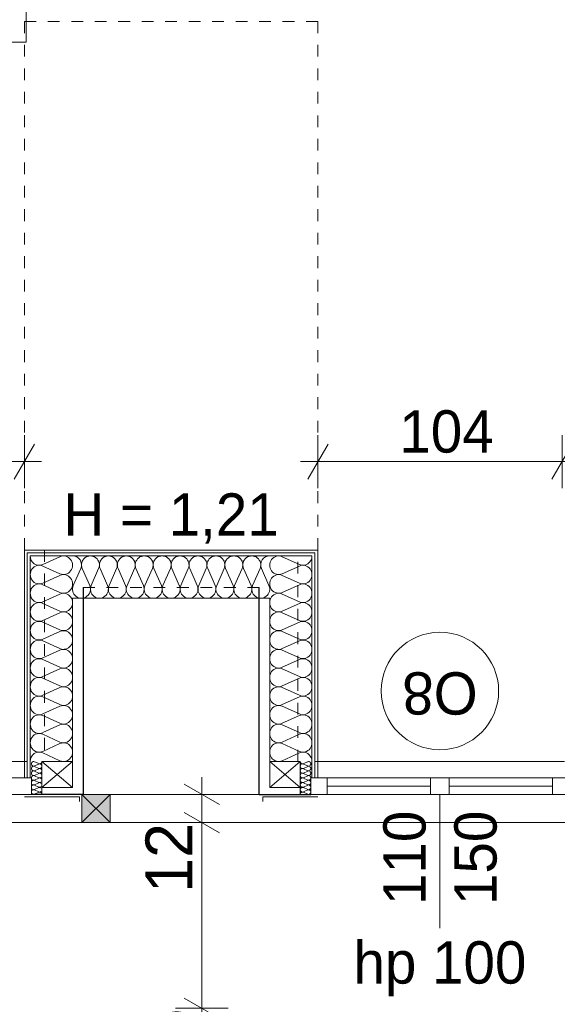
# Model space of a CAD drawing. Extents: x -145259 to -66341, y -2316 to 227384.
# Tile 123 of 143: x -92484 to -90194, y 168060 to 172251. Entities that reach past the tile are written whole.
import ezdxf

# ---------------------------------------------------------------- set-up
doc = ezdxf.new("R2010")
doc.units = 0
doc.header["$MEASUREMENT"] = 0
doc.linetypes.add('Hidden Line', pattern=[100, 50, -50])
for name, color, linetype in [('Arch ocieplenie', 7, 'Continuous'), ('Arch wymiary', 7, 'Continuous'), ('Arch ściany działowe', 7, 'Continuous')]:
    doc.layers.add(name, color=color, linetype=linetype)
for name, color, linetype, lineweight, true_color in [('Arch ocieplenie_Nr_Pióra__24', 7, 'Continuous', 13, 0x029e21), ('Arch okna_Nr_Pióra__82', 7, 'Continuous', 20, 0xaaaaaa), ('INWENT.ŚCIANY_Nr_Pióra__2', 7, 'Continuous', 13, 0x7f7f7f), ('Inwentaryzacja Konst._Nr_Pióra__3', 7, 'Continuous', 20, 0xff6600)]:
    doc.layers.add(name, color=color, linetype=linetype, lineweight=lineweight, true_color=true_color)
for name, color, linetype, lineweight in [('Arch opisy okien_Nr_Pióra__21', 7, 'Continuous', 13), ('Arch opisy_Nr_Pióra__21', 7, 'Continuous', 13), ('Arch wymiary_Nr_Pióra__21', 7, 'Continuous', 13), ('Arch wymiary_Nr_Pióra__5', 7, 'Continuous', 13), ('Arch ściany działowe_Nr_Pióra__5', 7, 'Continuous', 13), ('INWENT DACH_Nr_Pióra__21', 7, 'Continuous', 13), ('INWENT OPISY_Nr_Pióra__21', 7, 'Continuous', 13), ('INWENT. OKNA_Nr_Pióra__21', 7, 'Continuous', 13), ('INWENT.ŚCIANY_Nr_Pióra__1', 7, 'Continuous', 25), ('INWENT.ŚCIANY_Nr_Pióra__20', 1, 'Continuous', 20)]:
    doc.layers.add(name, color=color, linetype=linetype, lineweight=lineweight)
doc.styles.add('GENERATED_STYLE_1', font='txt')
doc.styles.add('GENERATED_STYLE_2', font='txt')
doc.styles.add('GENERATED_STYLE_7', font='txt')
doc.styles.add('GENERATED_STYLE_8', font='txt')
doc.dimstyles.new('GENERATED_STYLE__2', dxfattribs={"dimtxt": 179.999995, "dimasz": 114, "dimexe": 0.18, "dimexo": 0, "dimgap": 0.09, "dimtad": 1, "dimtih": 1, "dimtoh": 1, "dimdec": 0, "dimlfac": 0.1, "dimzin": 0, "dimdsep": 46, "dimtxsty": 'GENERATED_STYLE_1', "dimblk": 'ARROWHEAD_2', "dimblk1": 'ARROWHEAD_2', "dimblk2": 'ARROWHEAD_2', "dimcen": 0.09, "dimclrd": 7, "dimclre": 7, "dimclrt": 7, "dimazin": 0, "dimtfac": 1, "dimtdec": 4, "dimtmove": 0, "dimatfit": 3, "dimfxl": 0, "dimtolj": 1, "dimtzin": 0, "dimarcsym": 0})
doc.dimstyles.new('GENERATED_STYLE__5', dxfattribs={"dimtxt": 200, "dimasz": 114, "dimexe": 0.18, "dimexo": 0, "dimgap": 0.09, "dimtad": 1, "dimdec": 0, "dimlfac": 0.1, "dimzin": 0, "dimdsep": 46, "dimtxsty": 'GENERATED_STYLE_2', "dimblk": 'ARROWHEAD_2', "dimblk1": 'ARROWHEAD_2', "dimblk2": 'ARROWHEAD_2', "dimcen": 0.09, "dimclrd": 7, "dimclre": 7, "dimclrt": 7, "dimazin": 0, "dimtfac": 1, "dimtdec": 4, "dimtmove": 0, "dimatfit": 3, "dimfxl": 0, "dimtolj": 1, "dimtzin": 0, "dimarcsym": 0})

# ---------------------------------------------------------------- blocks, each defined once
blk = doc.blocks.new('Ściana_714', base_point=(-92463.7, 169993.6))
at = {"layer": 'Arch ściany działowe_Nr_Pióra__5', "linetype": 'Continuous'}
for p, q in [((-92463.7, 169993.6), (-92463.7, 169023.6)), ((-92451.2, 169023.6), (-92451.2, 169981.1)), ((-92463.7, 169023.6), (-92451.2, 169023.6))]:
    blk.add_line(p, q, dxfattribs=at)
blk = doc.blocks.new('Ściana_715', base_point=(-92451.2, 169981.1))
at = {"layer": 'Arch ściany działowe_Nr_Pióra__5', "linetype": 'Continuous'}
for p, q in [((-92451.2, 169981.1), (-92451.2, 169023.6)), ((-92438.7, 169023.6), (-92438.7, 169968.6)), ((-92451.2, 169023.6), (-92438.7, 169023.6))]:
    blk.add_line(p, q, dxfattribs=at)
blk = doc.blocks.new('Ściana_716', base_point=(-91213.7, 169993.6))
at = {"layer": 'Arch ściany działowe_Nr_Pióra__5', "linetype": 'Continuous'}
for p, q in [((-91226.2, 169981.1), (-91226.2, 169023.6)), ((-91213.7, 169023.6), (-91213.7, 169993.6)), ((-91226.2, 169023.6), (-91213.7, 169023.6))]:
    blk.add_line(p, q, dxfattribs=at)
blk = doc.blocks.new('Ściana_717', base_point=(-91226.2, 169981.1))
at = {"layer": 'Arch ściany działowe_Nr_Pióra__5', "linetype": 'Continuous'}
for p, q in [((-91238.7, 169968.6), (-91238.7, 169023.6)), ((-91226.2, 169023.6), (-91226.2, 169981.1)), ((-91238.7, 169023.6), (-91226.2, 169023.6))]:
    blk.add_line(p, q, dxfattribs=at)
blk = doc.blocks.new('Ściana_776', base_point=(-91213.7, 169993.6))
at = {"layer": 'Arch ściany działowe_Nr_Pióra__5', "linetype": 'Continuous'}
for p, q in [((-91213.7, 169993.6), (-92463.7, 169993.6)), ((-92451.2, 169981.1), (-91226.2, 169981.1))]:
    blk.add_line(p, q, dxfattribs=at)
blk = doc.blocks.new('Ściana_777', base_point=(-91226.2, 169981.1))
at = {"layer": 'Arch ściany działowe_Nr_Pióra__5', "linetype": 'Continuous'}
for p, q in [((-91226.2, 169981.1), (-92451.2, 169981.1)), ((-92438.7, 169968.6), (-91238.7, 169968.6))]:
    blk.add_line(p, q, dxfattribs=at)
blk = doc.blocks.new('Izolacja cieplna 14_148', base_point=(-92438.7, 169093.6))
at = {"layer": 'Arch ocieplenie_Nr_Pióra__24', "linetype": 'Continuous'}
for p, q in [((-92385.1, 169932.2), (-92312.4, 169965.3)), ((-92312.4, 169892.4), (-92385.1, 169925.5)), ((-92385.1, 169852.6), (-92312.4, 169885.7)), ((-92312.4, 169812.9), (-92385.1, 169845.9)), ((-92385.1, 169773.1), (-92312.4, 169806.2)), ((-92312.4, 169733.3), (-92385.1, 169766.4)), ((-92385.1, 169693.5), (-92312.4, 169726.6)), ((-92312.4, 169653.8), (-92385.1, 169686.9)), ((-92385.1, 169614), (-92312.4, 169647.1)), ((-92312.4, 169574.2), (-92385.1, 169607.3)), ((-92385.1, 169534.4), (-92312.4, 169567.5)), ((-92312.4, 169494.7), (-92385.1, 169527.8)), ((-92385.1, 169454.9), (-92312.4, 169488)), ((-92312.4, 169415.1), (-92385.1, 169448.2)), ((-92385.1, 169375.4), (-92312.4, 169408.4)), ((-92312.4, 169335.6), (-92385.1, 169368.7)), ((-92385.1, 169295.8), (-92312.4, 169328.9)), ((-92312.4, 169256), (-92385.1, 169289.1)), ((-92385.1, 169216.3), (-92312.4, 169249.4)), ((-92312.4, 169176.5), (-92385.1, 169209.6)), ((-92385.1, 169136.7), (-92312.4, 169169.8)), ((-92312.4, 169096.9), (-92385.1, 169130))]:
    blk.add_line(p, q, dxfattribs=at)
for centre, start_param, end_param in [((-92400.5, 169968.6), 1.570796, 3.554385), ((-92297, 169928.8), 2.728799, 6.695979), ((-92400.5, 169889.1), 5.870392, 9.837571), ((-92297, 169849.3), 2.728799, 6.695979), ((-92400.5, 169809.5), 5.870392, 9.837571), ((-92297, 169769.7), 2.728799, 6.695979), ((-92400.5, 169730), 5.870392, 9.837571), ((-92297, 169690.2), 2.728799, 6.695979), ((-92400.5, 169650.4), 5.870392, 9.837571), ((-92297, 169610.6), 2.728799, 6.695979), ((-92400.5, 169570.9), 5.870392, 9.837571), ((-92297, 169531.1), 2.728799, 6.695979), ((-92400.5, 169491.3), 5.870392, 9.837571), ((-92297, 169451.6), 2.728799, 6.695979), ((-92400.5, 169411.8), 5.870392, 9.837571), ((-92297, 169372), 2.728799, 6.695979), ((-92400.5, 169332.2), 5.870392, 9.837571), ((-92297, 169292.5), 2.728799, 6.695979), ((-92400.5, 169252.7), 5.870392, 9.837571), ((-92297, 169212.9), 2.728799, 6.695979), ((-92400.5, 169173.1), 5.870392, 9.837571), ((-92297, 169133.4), 2.728799, 6.695979), ((-92400.5, 169093.6), 5.870392, 7.853982)]:
    blk.add_ellipse(centre, major_axis=(0, 39.8), ratio=0.96252, start_param=start_param, end_param=end_param, dxfattribs=at)
blk = doc.blocks.new('Izolacja cieplna 14_149', base_point=(-92388.7, 168953.6))
at = {"layer": 'Arch ocieplenie_Nr_Pióra__24', "linetype": 'Continuous'}
for p, q in [((-92402.1, 169084.4), (-92420.3, 169092.8)), ((-92420.3, 169074.4), (-92402.1, 169082.8)), ((-92402.1, 169064.4), (-92420.3, 169072.8)), ((-92420.3, 169054.4), (-92402.1, 169062.8)), ((-92402.1, 169044.4), (-92420.3, 169052.8)), ((-92420.3, 169034.4), (-92402.1, 169042.8)), ((-92402.1, 169024.4), (-92420.3, 169032.8)), ((-92420.3, 169014.4), (-92402.1, 169022.8)), ((-92402.1, 169004.4), (-92420.3, 169012.8)), ((-92420.3, 168994.4), (-92402.1, 169002.8)), ((-92402.1, 168984.4), (-92420.3, 168992.8)), ((-92420.3, 168974.4), (-92402.1, 168982.8)), ((-92402.1, 168964.4), (-92420.3, 168972.8)), ((-92420.3, 168954.4), (-92402.1, 168962.8))]:
    blk.add_line(p, q, dxfattribs=at)
for centre, start_param, end_param in [((-92424.2, 169083.6), 5.870392, 9.837571), ((-92398.3, 169093.6), 2.7288, 4.712389), ((-92424.2, 169063.6), 5.870392, 9.837571), ((-92424.2, 169043.6), 5.870392, 9.837571), ((-92398.3, 169073.6), 2.7288, 6.695979), ((-92398.3, 169053.6), 2.7288, 6.695979), ((-92424.2, 169023.6), 5.870392, 9.837571), ((-92424.2, 169003.6), 5.870392, 9.837571), ((-92398.3, 169033.6), 2.7288, 6.695979), ((-92398.3, 169013.6), 2.7288, 6.695979), ((-92398.3, 168993.6), 2.7288, 6.695979), ((-92424.2, 168983.6), 5.870392, 9.837571), ((-92424.2, 168963.6), 5.870392, 9.837571), ((-92398.3, 168973.6), 2.7288, 6.695979), ((-92398.3, 168953.6), 4.712389, 6.695979)]:
    blk.add_ellipse(centre, major_axis=(0, 10), ratio=0.957061, start_param=start_param, end_param=end_param, dxfattribs=at)
blk = doc.blocks.new('Izolacja cieplna 14_151', base_point=(-91238.7, 169093.6))
at = {"layer": 'Arch ocieplenie_Nr_Pióra__24', "linetype": 'Continuous'}
for p, q in [((-91292.4, 169932.2), (-91365.1, 169965.3)), ((-91365.1, 169892.4), (-91292.4, 169925.5)), ((-91292.4, 169852.6), (-91365.1, 169885.7)), ((-91365.1, 169812.9), (-91292.4, 169845.9)), ((-91292.4, 169773.1), (-91365.1, 169806.2)), ((-91365.1, 169733.3), (-91292.4, 169766.4)), ((-91292.4, 169693.5), (-91365.1, 169726.6)), ((-91365.1, 169653.8), (-91292.4, 169686.9)), ((-91292.4, 169614), (-91365.1, 169647.1)), ((-91365.1, 169574.2), (-91292.4, 169607.3)), ((-91292.4, 169534.4), (-91365.1, 169567.5)), ((-91365.1, 169494.7), (-91292.4, 169527.8)), ((-91292.4, 169454.9), (-91365.1, 169488)), ((-91365.1, 169415.1), (-91292.4, 169448.2)), ((-91292.4, 169375.4), (-91365.1, 169408.4)), ((-91365.1, 169335.6), (-91292.4, 169368.7)), ((-91292.4, 169295.8), (-91365.1, 169328.9)), ((-91365.1, 169256), (-91292.4, 169289.1)), ((-91292.4, 169216.3), (-91365.1, 169249.4)), ((-91365.1, 169176.5), (-91292.4, 169209.6)), ((-91292.4, 169136.7), (-91365.1, 169169.8)), ((-91365.1, 169096.9), (-91292.4, 169130))]:
    blk.add_line(p, q, dxfattribs=at)
for centre, start_param, end_param in [((-91380.5, 169928.8), 5.870392, 9.837571), ((-91277, 169968.6), 2.7288, 4.712389), ((-91277, 169889.1), 2.7288, 6.695979), ((-91380.5, 169849.3), 5.870392, 9.837571), ((-91277, 169809.5), 2.7288, 6.695979), ((-91380.5, 169769.7), 5.870392, 9.837571), ((-91277, 169730), 2.7288, 6.695979), ((-91380.5, 169690.2), 5.870392, 9.837571), ((-91277, 169650.4), 2.7288, 6.695979), ((-91380.5, 169610.6), 5.870392, 9.837571), ((-91277, 169570.9), 2.7288, 6.695979), ((-91380.5, 169531.1), 5.870392, 9.837571), ((-91277, 169491.3), 2.7288, 6.695979), ((-91380.5, 169451.6), 5.870392, 9.837571), ((-91277, 169411.8), 2.7288, 6.695979), ((-91380.5, 169372), 5.870392, 9.837571), ((-91277, 169332.2), 2.7288, 6.695979), ((-91380.5, 169292.5), 5.870392, 9.837571), ((-91380.5, 169212.9), 5.870392, 9.837571), ((-91277, 169252.7), 2.7288, 6.695979), ((-91277, 169173.1), 2.7288, 6.695979), ((-91380.5, 169133.4), 5.870392, 9.837571), ((-91277, 169093.6), 4.712389, 6.695979)]:
    blk.add_ellipse(centre, major_axis=(0, 39.8), ratio=0.96252, start_param=start_param, end_param=end_param, dxfattribs=at)
blk = doc.blocks.new('Izolacja cieplna 14_154', base_point=(-91288.7, 168953.6))
at = {"layer": 'Arch ocieplenie_Nr_Pióra__24', "linetype": 'Continuous'}
for p, q in [((-91275.3, 169084.4), (-91257.1, 169092.8)), ((-91257.1, 169074.4), (-91275.3, 169082.8)), ((-91275.3, 169064.4), (-91257.1, 169072.8)), ((-91257.1, 169054.4), (-91275.3, 169062.8)), ((-91275.3, 169044.4), (-91257.1, 169052.8)), ((-91257.1, 169034.4), (-91275.3, 169042.8)), ((-91275.3, 169024.4), (-91257.1, 169032.8)), ((-91257.1, 169014.4), (-91275.3, 169022.8)), ((-91275.3, 169004.4), (-91257.1, 169012.8)), ((-91257.1, 168994.4), (-91275.3, 169002.8)), ((-91275.3, 168984.4), (-91257.1, 168992.8)), ((-91257.1, 168974.4), (-91275.3, 168982.8)), ((-91275.3, 168964.4), (-91257.1, 168972.8)), ((-91257.1, 168954.4), (-91275.3, 168962.8))]:
    blk.add_line(p, q, dxfattribs=at)
for centre, start_param, end_param in [((-91279.2, 169093.6), 1.570796, 3.554385), ((-91253.3, 169083.6), 2.728799, 6.695979), ((-91279.2, 169073.6), 5.870392, 9.837571), ((-91279.2, 169053.6), 5.870392, 9.837571), ((-91253.3, 169063.6), 2.728799, 6.695979), ((-91253.3, 169043.6), 2.728799, 6.695979), ((-91279.2, 169033.6), 5.870392, 9.837571), ((-91279.2, 169013.6), 5.870392, 9.837571), ((-91279.2, 168993.6), 5.870392, 9.837571), ((-91253.3, 169023.6), 2.728799, 6.695979), ((-91253.3, 169003.6), 2.728799, 6.695979), ((-91279.2, 168973.6), 5.870392, 9.837571), ((-91279.2, 168953.6), 5.870392, 7.853982), ((-91253.3, 168983.6), 2.728799, 6.695979), ((-91253.3, 168963.6), 2.728799, 6.695979)]:
    blk.add_ellipse(centre, major_axis=(0, 10), ratio=0.957061, start_param=start_param, end_param=end_param, dxfattribs=at)
blk = doc.blocks.new('Izolacja cieplna 14_179', base_point=(-92258.7, 169968.6))
at = {"layer": 'Arch ocieplenie_Nr_Pióra__24', "linetype": 'Continuous'}
for p, q in [((-92255.5, 169842.2), (-92223.8, 169915)), ((-92217.3, 169915), (-92185.6, 169842.2)), ((-92179.2, 169842.2), (-92147.4, 169915)), ((-92141, 169915), (-92109.2, 169842.2)), ((-92102.8, 169842.2), (-92071, 169915)), ((-92064.6, 169915), (-92032.9, 169842.2)), ((-92026.4, 169842.2), (-91994.7, 169915)), ((-91988.3, 169915), (-91956.5, 169842.2)), ((-91950.1, 169842.2), (-91918.3, 169915)), ((-91911.9, 169915), (-91880.1, 169842.2)), ((-91873.7, 169842.2), (-91841.9, 169915)), ((-91835.5, 169915), (-91803.8, 169842.2)), ((-91797.3, 169842.2), (-91765.6, 169915)), ((-91759.2, 169915), (-91727.4, 169842.2)), ((-91721, 169842.2), (-91689.2, 169915)), ((-91682.8, 169915), (-91651, 169842.2)), ((-91644.6, 169842.2), (-91612.9, 169915)), ((-91606.4, 169915), (-91574.7, 169842.2)), ((-91568.3, 169842.2), (-91536.5, 169915)), ((-91530.1, 169915), (-91498.3, 169842.2)), ((-91491.9, 169842.2), (-91460.1, 169915)), ((-91453.7, 169915), (-91421.9, 169842.2))]:
    blk.add_line(p, q, dxfattribs=at)
for centre, start_param, end_param in [((-92258.7, 169930.3), 4.299596, 6.283185), ((-92182.4, 169930.3), 4.299595, 8.266774), ((-92106, 169930.3), 4.299595, 8.266774), ((-92029.6, 169930.3), 4.299595, 8.266774), ((-91953.3, 169930.3), 4.299595, 8.266774), ((-91876.9, 169930.3), 4.299595, 8.266774), ((-91800.6, 169930.3), 4.299595, 8.266774), ((-91724.2, 169930.3), 4.299595, 8.266774), ((-91647.8, 169930.3), 4.299595, 8.266774), ((-91571.5, 169930.3), 4.299595, 8.266774), ((-91495.1, 169930.3), 4.299595, 8.266774), ((-91418.7, 169930.3), 0, 1.983589), ((-92220.6, 169826.9), 1.158003, 5.125183), ((-92144.2, 169826.9), 1.158003, 5.125183), ((-92067.8, 169826.9), 1.158003, 5.125183), ((-91991.5, 169826.9), 1.158003, 5.125183), ((-91915.1, 169826.9), 1.158003, 5.125183), ((-91838.7, 169826.9), 1.158003, 5.125183), ((-91762.4, 169826.9), 1.158003, 5.125183), ((-91686, 169826.9), 1.158003, 5.125183), ((-91609.6, 169826.9), 1.158003, 5.125183), ((-91533.3, 169826.9), 1.158003, 5.125183), ((-91456.9, 169826.9), 1.158003, 5.125183)]:
    blk.add_ellipse(centre, major_axis=(0, 38.3), ratio=0.997382, start_param=start_param, end_param=end_param, dxfattribs=at)
blk = doc.blocks.new('*D1609')
at = {"layer": 'Arch wymiary_Nr_Pióra__5', "linetype": 'Continuous'}
for p, q in [((-91213.7, 170257.2), (-91213.7, 170482.2)), ((-90173.7, 170257.2), (-90173.7, 170482.2)), ((-91170.4, 170444.7), (-91257, 170294.7)), ((-90217, 170294.7), (-90130.4, 170444.7)), ((-91287.1, 170369.7), (-91213.7, 170369.7)), ((-91213.7, 170369.7), (-90173.7, 170369.7)), ((-90173.7, 170369.7), (-90100.4, 170369.7))]:
    blk.add_line(p, q, dxfattribs=at)
at = {"layer": 'Arch wymiary_Nr_Pióra__21', "insert": (-90866.5, 170405.7), "char_height": 180, "attachment_point": 7, "style": 'GENERATED_STYLE_1'}
blk.add_mtext('{104}', dxfattribs=at)
blk = doc.blocks.new('ARROWHEAD_2')
at = {"color": 0, "linetype": 'Continuous', "lineweight": 0}
for p, q in [((-0.378, -0.655), (0.378, 0.655)), ((0, 0), (-1, 0))]:
    blk.add_line(p, q, dxfattribs=at)
blk = doc.blocks.new('*D1621')
at = {"layer": 'Arch wymiary_Nr_Pióra__5', "linetype": 'Continuous'}
for p, q in [((-93503.7, 170257.2), (-93503.7, 170482.2)), ((-92463.7, 170257.2), (-92463.7, 170482.2)), ((-93460.4, 170444.7), (-93547, 170294.7)), ((-92507, 170294.7), (-92420.4, 170444.7)), ((-93577.1, 170369.7), (-93503.7, 170369.7)), ((-93503.7, 170369.7), (-92463.7, 170369.7)), ((-92463.7, 170369.7), (-92390.4, 170369.7))]:
    blk.add_line(p, q, dxfattribs=at)
at = {"layer": 'Arch wymiary_Nr_Pióra__21', "insert": (-93156.5, 170405.7), "char_height": 180, "attachment_point": 7, "style": 'GENERATED_STYLE_1'}
blk.add_mtext('{104}', dxfattribs=at)
blk = doc.blocks.new('*D1663')
at = {"layer": 'Arch wymiary_Nr_Pióra__5', "linetype": 'Continuous'}
for p, q in [((-91782.9, 168876.9), (-91632.9, 168790.3)), ((-91595.4, 168833.6), (-91820.4, 168833.6)), ((-91707.9, 168043.6), (-91707.9, 168833.6)), ((-91782.9, 168086.9), (-91632.9, 168000.3)), ((-91595.4, 168043.6), (-91820.4, 168043.6)), ((-91707.9, 167970.3), (-91707.9, 168043.6))]:
    blk.add_line(p, q, dxfattribs=at)
at = {"layer": 'Arch wymiary_Nr_Pióra__5', "char_height": 200, "attachment_point": 7, "rotation": 90, "style": 'GENERATED_STYLE_2'}
for s, insert in [('{12}', (-91747.9, 168534.3)), ('{76}', (-91747.9, 167744.3))]:
    blk.add_mtext(s, dxfattribs=dict(at, insert=insert))
blk = doc.blocks.new('*D1664')
at = {"layer": 'Arch wymiary_Nr_Pióra__5', "linetype": 'Continuous'}
for p, q in [((-91707.9, 168953.6), (-91707.9, 169027)), ((-91632.9, 168910.3), (-91782.9, 168996.9)), ((-91595.4, 168953.6), (-91820.4, 168953.6)), ((-91707.9, 168833.6), (-91707.9, 168953.6)), ((-91782.9, 168876.9), (-91632.9, 168790.3)), ((-91595.4, 168833.6), (-91820.4, 168833.6))]:
    blk.add_line(p, q, dxfattribs=at)
at = {"layer": 'Arch wymiary_Nr_Pióra__5', "char_height": 200, "attachment_point": 7, "rotation": 90, "style": 'GENERATED_STYLE_2'}
for s, insert in [('{12}', (-91747.9, 168534.3)), ('{76}', (-91747.9, 167744.3))]:
    blk.add_mtext(s, dxfattribs=dict(at, insert=insert))

msp = doc.modelspace()

# ---------------------------------------------------------------- hatches: boundary and pattern name
at = {"layer": 'Arch okna_Nr_Pióra__82', "linetype": 'Continuous'}
msp.add_hatch(color=256, dxfattribs=at).paths.add_polyline_path([(-92218.7, 168953.6), (-92098.7, 168953.6), (-92098.7, 168833.6), (-92218.7, 168833.6)], flags=0)

# ---------------------------------------------------------------- linework, layer by layer
at = {"layer": 'Arch ocieplenie_Nr_Pióra__24', "linetype": 'Continuous'}
for p, q in [((-92258.7, 169093.6), (-92258.7, 169788.6)), ((-92258.7, 169788.6), (-91418.7, 169788.6)), ((-91418.7, 169093.6), (-91418.7, 169788.6)), ((-92388.7, 168953.6), (-92388.7, 168983.6)), ((-91288.7, 168953.6), (-91288.7, 168983.6))]:
    msp.add_line(p, q, dxfattribs=at)
at = {"layer": 'Arch opisy okien_Nr_Pióra__21', "linetype": 'Continuous'}
msp.add_circle((-90693.7, 169393.6), 250, dxfattribs=at)
at = {"layer": 'Arch opisy_Nr_Pióra__21', "linetype": 'Continuous'}
for p, q in [((-92456, 172154.7), (-92456, 172874.7)), ((-93656, 172154.7), (-92456, 172154.7))]:
    msp.add_line(p, q, dxfattribs=at)
at = {"layer": 'INWENT DACH_Nr_Pióra__21', "linetype": 'Hidden Line'}
for p, q in [((-92463.7, 169993.6), (-92463.7, 172243.6)), ((-92463.7, 172243.6), (-91213.7, 172243.6)), ((-91213.7, 169993.6), (-91213.7, 172243.6))]:
    msp.add_line(p, q, dxfattribs=at)
at = {"layer": 'INWENT OPISY_Nr_Pióra__21', "linetype": 'Continuous'}
msp.add_line((-90693.7, 168953.6), (-90693.7, 168383.6), dxfattribs=at)
at = {"layer": 'INWENT. OKNA_Nr_Pióra__21', "linetype": 'Continuous'}
for p, q in [((-92453.7, 169093.6), (-93513.7, 169093.6)), ((-92258.7, 168983.6), (-92388.7, 169093.6)), ((-92258.7, 169093.6), (-92388.7, 168983.6)), ((-92388.7, 169093.6), (-92258.7, 169093.6)), ((-92388.7, 168983.6), (-92388.7, 169093.6)), ((-92258.7, 169093.6), (-92258.7, 168983.6)), ((-91418.7, 169093.6), (-91418.7, 168983.6)), ((-91288.7, 169093.6), (-91418.7, 169093.6)), ((-91418.7, 169093.6), (-91288.7, 168983.6)), ((-91418.7, 168983.6), (-91288.7, 169093.6)), ((-91288.7, 168983.6), (-91288.7, 169093.6)), ((-90163.7, 169093.6), (-91223.7, 169093.6)), ((-93533.7, 169023.6), (-92433.7, 169023.6)), ((-92433.7, 168953.6), (-92433.7, 169023.6)), ((-91243.7, 169023.6), (-90143.7, 169023.6)), ((-91243.7, 168953.6), (-91243.7, 169023.6)), ((-91173.7, 168953.6), (-91173.7, 169023.6)), ((-90733.7, 168953.6), (-90733.7, 169023.6)), ((-90653.7, 168953.6), (-90653.7, 169023.6)), ((-90213.7, 168953.6), (-90213.7, 169023.6)), ((-92258.7, 168983.6), (-92388.7, 168983.6)), ((-91418.7, 168983.6), (-91288.7, 168983.6)), ((-90733.7, 168988.6), (-91173.7, 168988.6)), ((-90213.7, 168988.6), (-90653.7, 168988.6)), ((-92433.7, 168953.6), (-93533.7, 168953.6)), ((-90143.7, 168953.6), (-91243.7, 168953.6))]:
    msp.add_line(p, q, dxfattribs=at)
at = {"layer": 'INWENT.ŚCIANY_Nr_Pióra__1', "linetype": 'Continuous'}
for p, q in [((-92213.7, 169833.6), (-92213.7, 168953.6)), ((-91463.7, 168953.6), (-91463.7, 169833.6)), ((-92213.7, 168953.6), (-92433.7, 168953.6)), ((-91463.7, 168953.6), (-91243.7, 168953.6))]:
    msp.add_line(p, q, dxfattribs=at)
at = {"layer": 'INWENT.ŚCIANY_Nr_Pióra__2', "linetype": 'Hidden Line'}
for p, q in [((-92378.7, 169993.6), (-92378.7, 169093.6)), ((-91298.7, 169093.6), (-91298.7, 169993.6)), ((-91463.7, 169833.6), (-92213.7, 169833.6))]:
    msp.add_line(p, q, dxfattribs=at)
at = {"layer": 'INWENT.ŚCIANY_Nr_Pióra__20', "linetype": 'Continuous'}
for p, q in [((-92463.7, 168943.6), (-92228.7, 168943.6)), ((-92228.7, 168943.6), (-92228.7, 168923.6)), ((-91448.7, 168943.6), (-91448.7, 168923.6)), ((-91213.7, 168943.6), (-91448.7, 168943.6))]:
    msp.add_line(p, q, dxfattribs=at)
at = {"layer": 'Inwentaryzacja Konst._Nr_Pióra__3', "linetype": 'Continuous'}
for p, q in [((-93458.7, 168953.6), (-87888.7, 168953.6)), ((-92218.7, 168953.6), (-92218.7, 168833.6)), ((-92098.7, 168953.6), (-92218.7, 168953.6)), ((-92218.7, 168953.6), (-92098.7, 168833.6)), ((-92098.7, 168953.6), (-92218.7, 168833.6)), ((-92098.7, 168833.6), (-92098.7, 168953.6)), ((-93458.7, 168833.6), (-87888.7, 168833.6)), ((-92218.7, 168833.6), (-92098.7, 168833.6))]:
    msp.add_line(p, q, dxfattribs=at)

# ---------------------------------------------------------------- block references
at = {"layer": 'Arch ocieplenie', "color": 104, "linetype": 'Continuous', "lineweight": 20, "true_color": 0x029e21}
for name, p in [('Izolacja cieplna 14_148', (-92438.7, 169093.6)), ('Izolacja cieplna 14_179', (-92258.7, 169968.6)), ('Izolacja cieplna 14_151', (-91238.7, 169093.6)), ('Izolacja cieplna 14_149', (-92388.7, 168953.6)), ('Izolacja cieplna 14_154', (-91288.7, 168953.6))]:
    msp.add_blockref(name, p, dxfattribs=at)
at = {"layer": 'Arch ściany działowe'}
for name, p in [('Ściana_714', (-92463.7, 169993.6)), ('Ściana_776', (-91213.7, 169993.6)), ('Ściana_715', (-92451.2, 169981.1)), ('Ściana_777', (-91226.2, 169981.1)), ('Ściana_717', (-91226.2, 169981.1)), ('Ściana_716', (-91213.7, 169993.6))]:
    msp.add_blockref(name, p, dxfattribs=at)

# ---------------------------------------------------------------- texts
at = {"layer": 'Arch opisy okien_Nr_Pióra__21', "linetype": 'Continuous', "insert": (-90693.7, 169293.3), "char_height": 180, "attachment_point": 2, "rotation": 180, "style": 'GENERATED_STYLE_8'}
msp.add_mtext('{O8}', dxfattribs=at)
at = {"layer": 'INWENT OPISY_Nr_Pióra__21', "linetype": 'Continuous', "char_height": 180, "attachment_point": 2, "style": 'GENERATED_STYLE_7'}
for s, insert in [('{H = 1,21}', (-91838.7, 170234.8)), ('{hp 100}', (-90693.7, 168328.3))]:
    msp.add_mtext(s, dxfattribs=dict(at, insert=insert))
at = {"layer": 'INWENT OPISY_Nr_Pióra__21', "linetype": 'Continuous', "insert": (-90934.9, 168683.6), "char_height": 180, "width": 1346.334, "attachment_point": 2, "rotation": 90, "line_spacing_factor": 1.008452, "style": 'GENERATED_STYLE_7'}
msp.add_mtext('{110\\P150}', dxfattribs=at)

# ---------------------------------------------------------------- dimensions: what is measured, and where the dimension line sits
at = {"layer": 'Arch wymiary', "linetype": 'Continuous'}
for base, p1, p2, picture, middle in [((-93503.7, 170369.7), (-93503.7, 170555.6), (-92463.7, 170598.6), '*D1621', (-92951.6, 170495.7)), ((-91213.7, 170369.7), (-91213.7, 170374.4), (-90173.7, 170095.9), '*D1609', (-90661.6, 170495.7))]:
    dim = msp.add_linear_dim(base=base, p1=p1, p2=p2, dimstyle='GENERATED_STYLE__2', dxfattribs=at)
    dim.commit()
    dim.dimension.update_dxf_attribs({"geometry": picture, "text_midpoint": middle})
dim = msp.add_linear_dim(base=(-91707.9, 168043.6), p1=(-89907.5, 168833.6), p2=(-91689.4, 168953.6), angle=90, dimstyle='GENERATED_STYLE__5', dxfattribs=at)
dim.commit()
dim.dimension.update_dxf_attribs({"geometry": '*D1664', "text_midpoint": (-91847.9, 168686)})
dim = msp.add_linear_dim(base=(-91707.9, 168043.6), p1=(-89934.9, 168043.6), p2=(-89907.5, 168833.6), angle=90, text='76', dimstyle='GENERATED_STYLE__5', dxfattribs=at)
dim.commit()
dim.dimension.update_dxf_attribs({"geometry": '*D1663', "text_midpoint": (-91847.9, 167896)})

doc.saveas('drawing.dxf')
